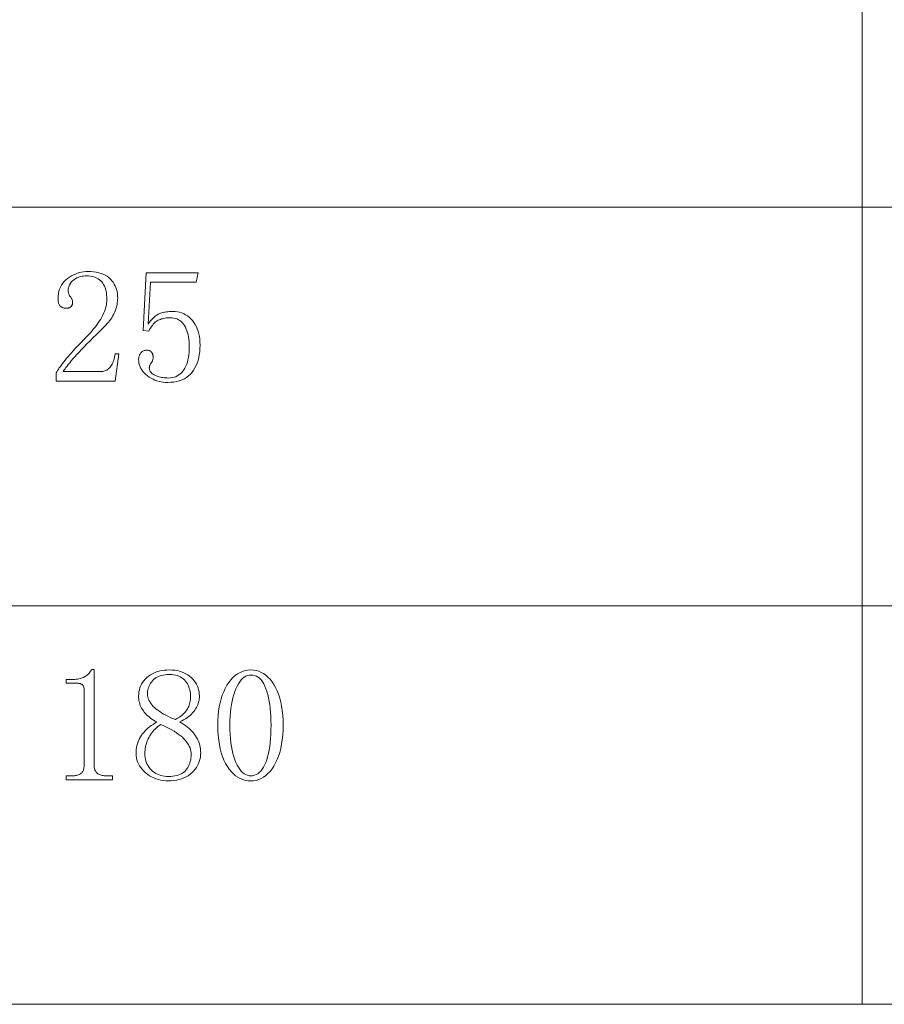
# Model space of a CAD drawing. Extents: x 1 to 297, y 1 to 210.
# Tile 53 of 171: x 121 to 132, y 30 to 43. Entities that reach past the tile are written whole.
import ezdxf

# ---------------------------------------------------------------- set-up
doc = ezdxf.new("R2010")
doc.units = 0

msp = doc.modelspace()

# ---------------------------------------------------------------- linework, layer by layer
at = {"color": 7, "lineweight": 13}
for p, q in [((132.141, 56.508), (132.141, 29.565)), ((1.306, 40.342), (219.321, 40.342)), ((1.306, 34.953), (219.321, 34.953)), ((1.306, 29.565), (219.321, 29.565))]:
    msp.add_line(p, q, dxfattribs=at)
for points in [[(121.929, 39.096), (121.928, 39.126), (121.926, 39.155), (121.923, 39.182), (121.918, 39.208), (121.912, 39.232), (121.904, 39.255), (121.895, 39.277), (121.885, 39.297), (121.873, 39.315), (121.86, 39.332), (121.846, 39.347), (121.83, 39.361), (121.813, 39.374), (121.795, 39.384), (121.775, 39.393), (121.753, 39.4), (121.731, 39.406), (121.707, 39.41), (121.681, 39.413), (121.655, 39.413), (121.634, 39.413), (121.615, 39.411), (121.596, 39.408), (121.577, 39.405), (121.559, 39.4), (121.542, 39.393), (121.525, 39.386), (121.509, 39.378), (121.494, 39.368), (121.479, 39.358), (121.465, 39.346), (121.453, 39.334), (121.442, 39.322), (121.432, 39.308), (121.424, 39.295), (121.418, 39.28), (121.413, 39.265), (121.409, 39.249), (121.407, 39.233), (121.406, 39.216), (121.406, 39.206), (121.407, 39.196), (121.409, 39.187), (121.411, 39.178), (121.414, 39.169), (121.417, 39.161), (121.421, 39.153), (121.425, 39.145), (121.43, 39.138), (121.436, 39.131), (121.442, 39.124), (121.447, 39.117), (121.451, 39.11), (121.455, 39.103), (121.459, 39.096), (121.461, 39.089), (121.463, 39.083), (121.465, 39.076), (121.466, 39.069), (121.466, 39.062), (121.466, 39.054), (121.465, 39.046), (121.464, 39.038), (121.463, 39.031), (121.461, 39.025), (121.458, 39.018), (121.456, 39.013), (121.452, 39.007), (121.449, 39.002), (121.445, 38.998), (121.44, 38.994), (121.435, 38.99), (121.43, 38.987), (121.424, 38.984), (121.418, 38.982), (121.411, 38.98), (121.404, 38.978), (121.397, 38.977), (121.389, 38.977), (121.38, 38.976), (121.37, 38.977), (121.361, 38.977), (121.351, 38.979), (121.343, 38.981), (121.334, 38.984), (121.326, 38.987), (121.319, 38.991), (121.312, 38.995), (121.305, 39.001), (121.299, 39.006), (121.293, 39.013), (121.288, 39.02), (121.284, 39.028), (121.28, 39.036), (121.276, 39.046), (121.274, 39.056), (121.272, 39.067), (121.27, 39.079), (121.269, 39.092), (121.269, 39.105), (121.27, 39.14), (121.274, 39.173), (121.281, 39.205), (121.29, 39.235), (121.301, 39.263), (121.315, 39.29), (121.332, 39.315), (121.351, 39.338), (121.373, 39.359), (121.398, 39.379), (121.423, 39.397), (121.45, 39.413), (121.476, 39.427), (121.503, 39.439), (121.53, 39.45), (121.558, 39.458), (121.586, 39.465), (121.614, 39.47), (121.643, 39.472), (121.672, 39.473), (121.712, 39.472), (121.75, 39.469), (121.786, 39.464), (121.819, 39.457), (121.851, 39.448), (121.88, 39.436), (121.907, 39.423), (121.932, 39.408), (121.955, 39.39), (121.976, 39.371), (121.995, 39.349), (122.012, 39.327), (122.026, 39.304), (122.039, 39.28), (122.05, 39.255), (122.059, 39.229), (122.066, 39.201), (122.071, 39.173), (122.074, 39.144), (122.075, 39.113), (122.074, 39.093), (122.073, 39.072), (122.07, 39.052), (122.067, 39.031), (122.063, 39.011), (122.058, 38.99), (122.052, 38.969), (122.045, 38.949), (122.037, 38.928), (122.028, 38.908), (122.018, 38.887), (122.006, 38.867), (121.994, 38.847), (121.981, 38.827), (121.966, 38.807), (121.951, 38.787), (121.934, 38.768), (121.916, 38.749), (121.898, 38.73), (121.878, 38.711), (121.829, 38.663), (121.783, 38.618), (121.739, 38.575), (121.697, 38.533), (121.658, 38.493), (121.621, 38.455), (121.586, 38.419), (121.554, 38.384), (121.524, 38.351), (121.496, 38.321), (121.471, 38.292), (121.447, 38.265), (121.426, 38.239), (121.407, 38.216), (121.39, 38.195), (121.375, 38.176), (121.363, 38.159), (121.352, 38.144), (121.344, 38.13), (121.338, 38.119), (121.843, 38.119), (121.858, 38.12), (121.873, 38.122), (121.887, 38.125), (121.901, 38.129), (121.914, 38.134), (121.927, 38.141), (121.939, 38.149), (121.95, 38.158), (121.961, 38.168), (121.972, 38.179), (121.982, 38.192), (121.991, 38.206), (122, 38.221), (122.008, 38.237), (122.015, 38.254), (122.021, 38.273), (122.027, 38.293), (122.032, 38.314), (122.037, 38.336), (122.04, 38.359), (122.092, 38.359), (122.04, 37.991), (121.243, 37.991), (121.243, 38.102), (121.252, 38.118), (121.263, 38.135), (121.274, 38.152), (121.286, 38.171), (121.3, 38.19), (121.315, 38.21), (121.331, 38.231), (121.348, 38.253), (121.366, 38.276), (121.385, 38.299), (121.405, 38.324), (121.427, 38.349), (121.45, 38.375), (121.474, 38.402), (121.499, 38.43), (121.526, 38.459), (121.554, 38.488), (121.584, 38.519), (121.614, 38.55), (121.646, 38.582), (121.675, 38.611), (121.701, 38.64), (121.727, 38.668), (121.75, 38.696), (121.773, 38.723), (121.793, 38.751), (121.812, 38.778), (121.83, 38.804), (121.846, 38.83), (121.86, 38.856), (121.873, 38.882), (121.885, 38.907), (121.895, 38.932), (121.904, 38.956), (121.912, 38.981), (121.918, 39.004), (121.923, 39.028), (121.926, 39.051), (121.928, 39.074)], [(122.82, 38.933), (122.852, 38.932), (122.883, 38.928), (122.913, 38.922), (122.941, 38.914), (122.968, 38.902), (122.994, 38.889), (123.019, 38.873), (123.043, 38.854), (123.065, 38.833), (123.086, 38.809), (123.106, 38.783), (123.123, 38.756), (123.139, 38.727), (123.152, 38.697), (123.163, 38.665), (123.173, 38.631), (123.18, 38.595), (123.185, 38.558), (123.188, 38.519), (123.189, 38.479), (123.188, 38.434), (123.185, 38.39), (123.179, 38.349), (123.172, 38.309), (123.162, 38.271), (123.15, 38.235), (123.136, 38.201), (123.12, 38.169), (123.102, 38.139), (123.082, 38.111), (123.059, 38.085), (123.034, 38.061), (123.007, 38.041), (122.978, 38.023), (122.946, 38.008), (122.912, 37.995), (122.875, 37.986), (122.836, 37.979), (122.795, 37.975), (122.752, 37.973), (122.721, 37.974), (122.692, 37.977), (122.662, 37.982), (122.634, 37.988), (122.606, 37.996), (122.579, 38.006), (122.553, 38.018), (122.527, 38.031), (122.502, 38.046), (122.478, 38.063), (122.455, 38.082), (122.434, 38.101), (122.416, 38.121), (122.401, 38.142), (122.388, 38.163), (122.377, 38.185), (122.368, 38.208), (122.362, 38.232), (122.359, 38.257), (122.358, 38.282), (122.358, 38.292), (122.359, 38.302), (122.36, 38.312), (122.362, 38.321), (122.365, 38.33), (122.368, 38.339), (122.372, 38.348), (122.377, 38.356), (122.382, 38.364), (122.388, 38.372), (122.394, 38.379), (122.4, 38.386), (122.407, 38.392), (122.415, 38.397), (122.423, 38.401), (122.431, 38.404), (122.44, 38.407), (122.449, 38.409), (122.459, 38.41), (122.469, 38.411), (122.479, 38.41), (122.488, 38.409), (122.497, 38.407), (122.505, 38.405), (122.512, 38.402), (122.518, 38.398), (122.524, 38.394), (122.529, 38.389), (122.534, 38.383), (122.538, 38.376), (122.541, 38.37), (122.544, 38.363), (122.546, 38.356), (122.549, 38.35), (122.55, 38.344), (122.552, 38.338), (122.553, 38.332), (122.554, 38.327), (122.555, 38.322), (122.555, 38.316), (122.554, 38.306), (122.554, 38.297), (122.552, 38.287), (122.551, 38.279), (122.548, 38.27), (122.545, 38.262), (122.542, 38.255), (122.538, 38.248), (122.534, 38.241), (122.529, 38.235), (122.524, 38.229), (122.52, 38.223), (122.516, 38.216), (122.513, 38.21), (122.51, 38.204), (122.507, 38.197), (122.506, 38.191), (122.504, 38.184), (122.504, 38.177), (122.503, 38.171), (122.504, 38.157), (122.507, 38.145), (122.511, 38.133), (122.516, 38.121), (122.524, 38.111), (122.533, 38.101), (122.543, 38.091), (122.555, 38.083), (122.569, 38.075), (122.585, 38.068), (122.601, 38.061), (122.618, 38.055), (122.635, 38.05), (122.652, 38.046), (122.669, 38.042), (122.687, 38.039), (122.705, 38.037), (122.723, 38.035), (122.742, 38.034), (122.76, 38.033), (122.787, 38.035), (122.813, 38.038), (122.837, 38.043), (122.86, 38.051), (122.881, 38.061), (122.902, 38.074), (122.921, 38.088), (122.939, 38.105), (122.955, 38.124), (122.97, 38.145), (122.984, 38.168), (122.997, 38.193), (123.008, 38.22), (123.017, 38.249), (123.025, 38.28), (123.032, 38.313), (123.037, 38.347), (123.04, 38.383), (123.043, 38.422), (123.043, 38.462), (123.043, 38.496), (123.041, 38.528), (123.037, 38.559), (123.033, 38.589), (123.027, 38.617), (123.02, 38.645), (123.012, 38.671), (123.002, 38.695), (122.991, 38.719), (122.979, 38.741), (122.965, 38.761), (122.951, 38.779), (122.935, 38.795), (122.917, 38.809), (122.899, 38.821), (122.879, 38.831), (122.857, 38.838), (122.835, 38.843), (122.811, 38.847), (122.786, 38.848), (122.768, 38.847), (122.749, 38.846), (122.732, 38.845), (122.715, 38.842), (122.698, 38.839), (122.682, 38.835), (122.667, 38.831), (122.652, 38.826), (122.637, 38.82), (122.623, 38.813), (122.61, 38.806), (122.596, 38.797), (122.583, 38.786), (122.57, 38.774), (122.557, 38.76), (122.544, 38.745), (122.531, 38.728), (122.519, 38.709), (122.507, 38.689), (122.495, 38.668), (122.418, 38.676), (122.46, 39.456), (123.163, 39.456), (123.138, 39.328), (122.52, 39.328), (122.486, 38.762), (122.503, 38.785), (122.52, 38.806), (122.537, 38.826), (122.554, 38.843), (122.571, 38.858), (122.587, 38.872), (122.604, 38.884), (122.621, 38.894), (122.637, 38.902), (122.653, 38.908), (122.67, 38.913), (122.686, 38.917), (122.703, 38.921), (122.719, 38.924), (122.736, 38.927), (122.753, 38.929), (122.769, 38.931), (122.786, 38.932), (122.803, 38.933)], [(121.758, 34.093), (121.758, 32.791), (121.758, 32.777), (121.759, 32.765), (121.761, 32.753), (121.764, 32.741), (121.768, 32.731), (121.773, 32.721), (121.779, 32.711), (121.785, 32.703), (121.792, 32.695), (121.8, 32.688), (121.809, 32.681), (121.819, 32.675), (121.829, 32.67), (121.84, 32.666), (121.852, 32.662), (121.864, 32.659), (121.877, 32.657), (121.891, 32.655), (121.905, 32.654), (121.92, 32.653), (122.006, 32.653), (122.006, 32.602), (121.38, 32.602), (121.38, 32.653), (121.458, 32.653), (121.474, 32.654), (121.49, 32.655), (121.505, 32.657), (121.519, 32.659), (121.531, 32.662), (121.543, 32.666), (121.554, 32.67), (121.565, 32.675), (121.574, 32.681), (121.582, 32.688), (121.589, 32.695), (121.596, 32.703), (121.602, 32.711), (121.607, 32.721), (121.611, 32.731), (121.614, 32.741), (121.617, 32.753), (121.619, 32.765), (121.62, 32.777), (121.62, 32.791), (121.62, 33.828), (121.62, 33.834), (121.62, 33.841), (121.618, 33.847), (121.617, 33.853), (121.615, 33.859), (121.613, 33.864), (121.61, 33.869), (121.607, 33.874), (121.603, 33.879), (121.599, 33.883), (121.594, 33.888), (121.59, 33.891), (121.584, 33.894), (121.578, 33.897), (121.572, 33.9), (121.566, 33.901), (121.558, 33.903), (121.551, 33.904), (121.543, 33.905), (121.535, 33.905), (121.38, 33.905), (121.38, 33.956), (121.458, 33.956), (121.478, 33.957), (121.497, 33.958), (121.516, 33.959), (121.534, 33.962), (121.551, 33.965), (121.567, 33.969), (121.583, 33.973), (121.597, 33.978), (121.611, 33.984), (121.625, 33.991), (121.637, 33.998), (121.649, 34.006), (121.661, 34.014), (121.671, 34.023), (121.681, 34.033), (121.691, 34.044), (121.7, 34.055), (121.708, 34.067), (121.716, 34.08), (121.723, 34.093)], [(123.198, 32.971), (123.196, 32.939), (123.193, 32.907), (123.187, 32.877), (123.178, 32.849), (123.168, 32.821), (123.154, 32.794), (123.139, 32.768), (123.121, 32.743), (123.1, 32.719), (123.078, 32.696), (123.053, 32.675), (123.026, 32.656), (122.999, 32.639), (122.969, 32.625), (122.938, 32.613), (122.906, 32.603), (122.872, 32.595), (122.836, 32.589), (122.799, 32.586), (122.76, 32.585), (122.725, 32.586), (122.69, 32.589), (122.657, 32.595), (122.625, 32.603), (122.593, 32.613), (122.563, 32.625), (122.534, 32.639), (122.505, 32.656), (122.478, 32.675), (122.452, 32.696), (122.427, 32.719), (122.406, 32.742), (122.386, 32.766), (122.37, 32.791), (122.355, 32.816), (122.344, 32.842), (122.335, 32.869), (122.328, 32.897), (122.325, 32.925), (122.323, 32.953), (122.324, 32.982), (122.326, 33.01), (122.33, 33.037), (122.335, 33.063), (122.341, 33.088), (122.35, 33.113), (122.359, 33.136), (122.37, 33.159), (122.382, 33.181), (122.396, 33.202), (122.411, 33.222), (122.428, 33.242), (122.446, 33.261), (122.465, 33.28), (122.485, 33.298), (122.507, 33.316), (122.53, 33.333), (122.554, 33.35), (122.579, 33.366), (122.606, 33.382), (122.583, 33.394), (122.56, 33.407), (122.539, 33.421), (122.519, 33.435), (122.5, 33.45), (122.482, 33.465), (122.465, 33.481), (122.45, 33.497), (122.435, 33.514), (122.422, 33.532), (122.41, 33.55), (122.399, 33.569), (122.389, 33.588), (122.381, 33.607), (122.374, 33.627), (122.368, 33.648), (122.363, 33.668), (122.36, 33.69), (122.358, 33.711), (122.358, 33.733), (122.359, 33.762), (122.362, 33.79), (122.368, 33.817), (122.375, 33.843), (122.385, 33.868), (122.398, 33.893), (122.412, 33.916), (122.429, 33.939), (122.448, 33.961), (122.469, 33.982), (122.492, 34.002), (122.517, 34.019), (122.544, 34.034), (122.572, 34.048), (122.602, 34.059), (122.634, 34.068), (122.667, 34.076), (122.702, 34.081), (122.739, 34.084), (122.778, 34.085), (122.813, 34.084), (122.847, 34.081), (122.879, 34.076), (122.911, 34.068), (122.94, 34.059), (122.969, 34.048), (122.996, 34.034), (123.022, 34.019), (123.046, 34.002), (123.069, 33.982), (123.09, 33.961), (123.109, 33.939), (123.126, 33.916), (123.14, 33.893), (123.153, 33.868), (123.163, 33.843), (123.17, 33.817), (123.176, 33.79), (123.179, 33.762), (123.18, 33.733), (123.18, 33.713), (123.178, 33.693), (123.175, 33.673), (123.17, 33.653), (123.164, 33.634), (123.157, 33.615), (123.149, 33.596), (123.139, 33.577), (123.128, 33.559), (123.116, 33.541), (123.103, 33.523), (123.088, 33.505), (123.071, 33.488), (123.053, 33.472), (123.034, 33.456), (123.013, 33.44), (122.99, 33.425), (122.967, 33.41), (122.941, 33.396), (122.915, 33.382), (122.943, 33.365), (122.97, 33.347), (122.995, 33.329), (123.019, 33.311), (123.041, 33.292), (123.062, 33.273), (123.081, 33.254), (123.098, 33.234), (123.115, 33.214), (123.129, 33.193), (123.142, 33.173), (123.154, 33.152), (123.164, 33.13), (123.173, 33.108), (123.18, 33.086), (123.187, 33.064), (123.191, 33.041), (123.195, 33.018), (123.197, 32.994)], [(123.875, 32.585), (123.838, 32.587), (123.802, 32.593), (123.767, 32.603), (123.733, 32.616), (123.701, 32.634), (123.67, 32.656), (123.64, 32.681), (123.611, 32.711), (123.584, 32.745), (123.558, 32.782), (123.533, 32.823), (123.511, 32.867), (123.492, 32.915), (123.475, 32.966), (123.461, 33.02), (123.45, 33.077), (123.441, 33.138), (123.434, 33.202), (123.43, 33.269), (123.429, 33.339), (123.43, 33.405), (123.434, 33.468), (123.44, 33.528), (123.449, 33.586), (123.46, 33.641), (123.474, 33.694), (123.49, 33.744), (123.509, 33.792), (123.53, 33.837), (123.553, 33.879), (123.579, 33.918), (123.606, 33.953), (123.634, 33.984), (123.664, 34.011), (123.696, 34.033), (123.729, 34.052), (123.763, 34.066), (123.799, 34.077), (123.836, 34.083), (123.875, 34.085), (123.912, 34.083), (123.948, 34.077), (123.982, 34.067), (124.015, 34.053), (124.047, 34.036), (124.078, 34.014), (124.107, 33.988), (124.135, 33.959), (124.162, 33.925), (124.188, 33.888), (124.211, 33.847), (124.232, 33.803), (124.251, 33.756), (124.267, 33.705), (124.281, 33.652), (124.292, 33.596), (124.301, 33.536), (124.307, 33.474), (124.311, 33.408), (124.312, 33.339), (124.311, 33.27), (124.307, 33.205), (124.301, 33.142), (124.292, 33.082), (124.281, 33.025), (124.267, 32.971), (124.251, 32.921), (124.232, 32.873), (124.211, 32.828), (124.188, 32.786), (124.162, 32.748), (124.135, 32.714), (124.107, 32.684), (124.078, 32.657), (124.047, 32.635), (124.015, 32.617), (123.982, 32.603), (123.948, 32.593), (123.912, 32.587)], [(123.06, 33.725), (123.06, 33.749), (123.058, 33.772), (123.054, 33.794), (123.049, 33.816), (123.043, 33.837), (123.036, 33.858), (123.027, 33.878), (123.017, 33.898), (123.005, 33.917), (122.992, 33.935), (122.977, 33.952), (122.961, 33.967), (122.944, 33.981), (122.925, 33.992), (122.904, 34.002), (122.882, 34.01), (122.858, 34.017), (122.833, 34.021), (122.806, 34.024), (122.778, 34.025), (122.746, 34.024), (122.716, 34.021), (122.688, 34.017), (122.662, 34.011), (122.638, 34.003), (122.616, 33.994), (122.596, 33.983), (122.577, 33.97), (122.561, 33.955), (122.546, 33.939), (122.533, 33.922), (122.521, 33.905), (122.511, 33.887), (122.502, 33.869), (122.495, 33.851), (122.489, 33.833), (122.484, 33.815), (122.48, 33.797), (122.478, 33.778), (122.478, 33.759), (122.479, 33.74), (122.482, 33.722), (122.486, 33.703), (122.493, 33.684), (122.502, 33.666), (122.513, 33.648), (122.526, 33.629), (122.541, 33.611), (122.557, 33.593), (122.576, 33.575), (122.597, 33.557), (122.619, 33.54), (122.643, 33.523), (122.668, 33.506), (122.695, 33.49), (122.724, 33.475), (122.754, 33.459), (122.786, 33.445), (122.82, 33.43), (122.855, 33.416), (122.875, 33.427), (122.894, 33.438), (122.912, 33.449), (122.929, 33.462), (122.945, 33.474), (122.96, 33.487), (122.974, 33.501), (122.986, 33.515), (122.998, 33.53), (123.009, 33.545), (123.019, 33.561), (123.028, 33.577), (123.035, 33.593), (123.042, 33.611), (123.048, 33.628), (123.052, 33.647), (123.056, 33.665), (123.058, 33.685), (123.06, 33.705)], [(123.875, 34.016), (123.851, 34.014), (123.828, 34.009), (123.806, 34), (123.785, 33.987), (123.764, 33.97), (123.745, 33.95), (123.726, 33.926), (123.707, 33.898), (123.69, 33.867), (123.673, 33.832), (123.658, 33.794), (123.644, 33.753), (123.632, 33.71), (123.621, 33.665), (123.612, 33.617), (123.605, 33.566), (123.599, 33.513), (123.595, 33.458), (123.593, 33.4), (123.592, 33.339), (123.593, 33.275), (123.595, 33.215), (123.599, 33.157), (123.605, 33.102), (123.612, 33.05), (123.621, 33.001), (123.632, 32.955), (123.644, 32.911), (123.658, 32.871), (123.673, 32.833), (123.69, 32.799), (123.707, 32.769), (123.726, 32.742), (123.745, 32.718), (123.764, 32.698), (123.785, 32.682), (123.806, 32.67), (123.828, 32.661), (123.851, 32.655), (123.875, 32.653), (123.9, 32.655), (123.924, 32.661), (123.947, 32.67), (123.969, 32.682), (123.989, 32.698), (124.009, 32.718), (124.027, 32.742), (124.045, 32.769), (124.061, 32.799), (124.076, 32.833), (124.09, 32.871), (124.102, 32.911), (124.113, 32.955), (124.123, 33.001), (124.131, 33.05), (124.137, 33.102), (124.142, 33.157), (124.146, 33.215), (124.148, 33.275), (124.149, 33.339), (124.148, 33.4), (124.146, 33.458), (124.143, 33.513), (124.138, 33.566), (124.132, 33.617), (124.124, 33.665), (124.115, 33.71), (124.105, 33.753), (124.093, 33.794), (124.08, 33.832), (124.066, 33.867), (124.05, 33.898), (124.033, 33.926), (124.015, 33.95), (123.995, 33.97), (123.973, 33.987), (123.951, 34), (123.927, 34.009), (123.901, 34.014)], [(122.443, 32.953), (122.444, 32.927), (122.447, 32.901), (122.451, 32.876), (122.458, 32.852), (122.466, 32.829), (122.476, 32.807), (122.487, 32.787), (122.501, 32.767), (122.516, 32.748), (122.533, 32.731), (122.552, 32.714), (122.571, 32.7), (122.592, 32.687), (122.613, 32.676), (122.635, 32.666), (122.658, 32.659), (122.682, 32.653), (122.707, 32.648), (122.733, 32.646), (122.76, 32.645), (122.792, 32.646), (122.822, 32.648), (122.85, 32.653), (122.876, 32.659), (122.901, 32.666), (122.923, 32.676), (122.944, 32.687), (122.963, 32.7), (122.981, 32.714), (122.996, 32.731), (123.01, 32.748), (123.022, 32.767), (123.033, 32.786), (123.043, 32.806), (123.051, 32.827), (123.057, 32.849), (123.062, 32.872), (123.066, 32.895), (123.068, 32.92), (123.069, 32.945), (123.068, 32.967), (123.065, 32.989), (123.06, 33.011), (123.053, 33.033), (123.043, 33.054), (123.032, 33.075), (123.019, 33.097), (123.003, 33.118), (122.986, 33.138), (122.966, 33.159), (122.945, 33.18), (122.921, 33.2), (122.895, 33.219), (122.867, 33.239), (122.838, 33.258), (122.806, 33.276), (122.772, 33.295), (122.736, 33.313), (122.698, 33.33), (122.658, 33.348), (122.637, 33.334), (122.618, 33.319), (122.6, 33.303), (122.583, 33.287), (122.566, 33.271), (122.551, 33.253), (122.537, 33.235), (122.523, 33.216), (122.511, 33.197), (122.499, 33.176), (122.488, 33.156), (122.479, 33.134), (122.471, 33.113), (122.463, 33.091), (122.457, 33.069), (122.452, 33.047), (122.448, 33.024), (122.446, 33.001), (122.444, 32.977)]]:
    msp.add_lwpolyline(points, close=True, dxfattribs=at)

doc.saveas('drawing.dxf')
